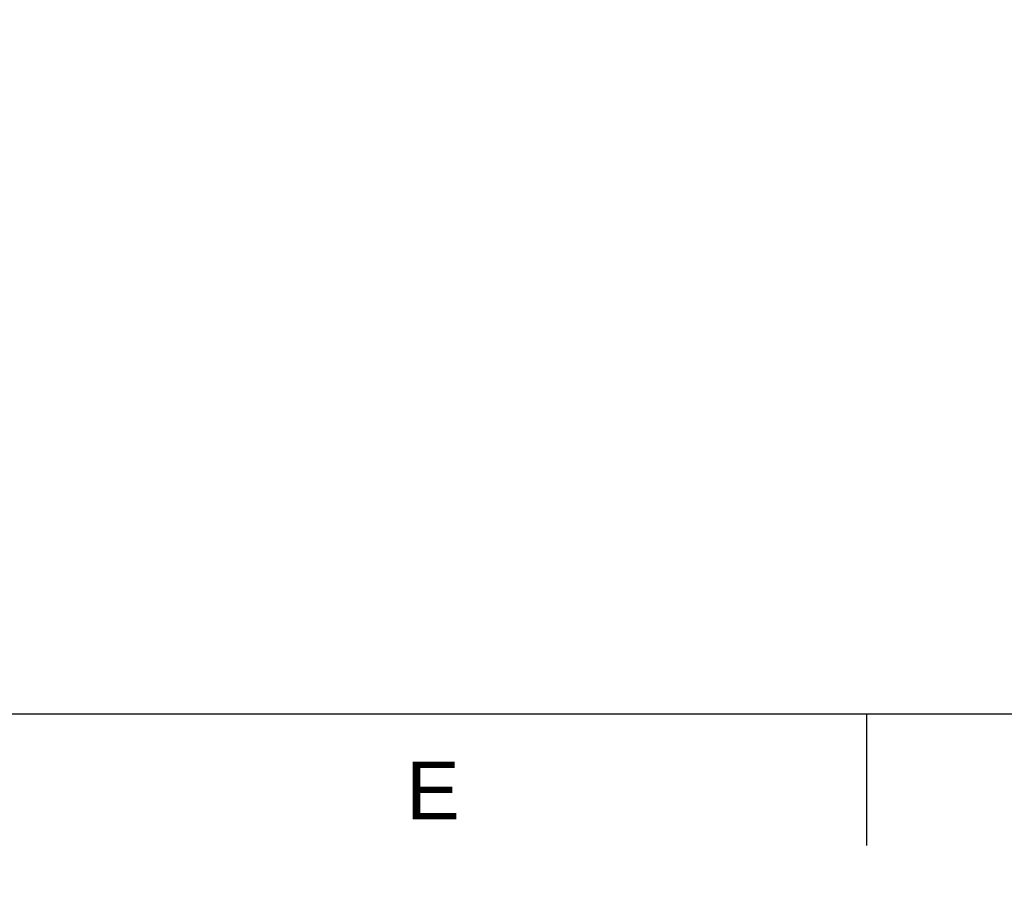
# Model space of a CAD drawing. Header units: millimetres. Extents: x 0 to 419, y 0 to 295.
# Tile 3 of 8: x 158 to 218, y 0 to 52. Entities that reach past the tile are written whole.
import ezdxf
from ezdxf import colors
from ezdxf.entities.mleader import LeaderData, LeaderLine
from ezdxf.math import Vec2, Vec3

# ---------------------------------------------------------------- set-up
doc = ezdxf.new("R2010")
doc.units = ezdxf.units.MM
for name, color, linetype in [('Cartouche', 7, 'Continuous'), ('Marges', 7, 'Continuous'), ('Standard', 7, 'Continuous')]:
    doc.layers.add(name, color=color, linetype=linetype)

# ---------------------------------------------------------------- blocks, each defined once
blk = doc.blocks.new('_Dot')
at = {"color": 0, "linetype": 'ByBlock', "lineweight": -2}
blk.add_line((-0.5, 0), (-1, 0), dxfattribs=at)
at = {"color": 0, "linetype": 'ByBlock', "const_width": 0.5}
blk.add_lwpolyline([(-0.25, 0, 1), (0.25, 0, 1)], format="xyb", close=True, dxfattribs=at)
blk = doc.blocks.new('SE5')
at = {"layer": 'Marges', "insert": (182, 7.087), "char_height": 3.5, "width": 3.71335, "attachment_point": 1}
blk.add_mtext('{\\fArial|b0||i0||c0|p34;\\C7;\\H3.5;\\W1.;E}', dxfattribs=at)
blk = doc.blocks.new('SE4')
at = {"layer": 'Standard'}
blk.add_blockref('SE5', (0, 0), dxfattribs=at)

msp = doc.modelspace()

# ---------------------------------------------------------------- linework, layer by layer
at = {"layer": 'Marges', "color": 7, "linetype": 'Continuous'}
for p, q in [((10, 10), (410, 10)), ((210, 10), (210, 2))]:
    msp.add_line(p, q, dxfattribs=at)

# ---------------------------------------------------------------- block references
msp.add_blockref('SE4', (0, 0))

# ---------------------------------------------------------------- leaders
at = {"layer": 'Cartouche', "color": 7, "linetype": 'Continuous'}
ml = msp.add_multileader_mtext('Standard', dxfattribs=at)
ml.set_content('{\\pxsm0.9;\\fArial|b0||i0||c0|p34;\\W1.;1 / 1\\P}', color=256)
ml.set_leader_properties()
ml.set_arrow_properties(name='DOT')
ml.build(insert=Vec2(0, 0))
ml.multileader.update_dxf_attribs({"leader_type": 0, "dogleg_length": 0, "arrow_head_size": 2})
ctx = ml.context
ctx.base_point, ctx.char_height, ctx.arrow_head_size, ctx.landing_gap_size = Vec3(399.7761, 12.1321), 2, 2, 0.7
ctx.text_align_type = 1
notes = []
notes.append((ctx, [(0, (0, 0, 0), (0, 0), (1, 0), 1, [])]))
ctx.mtext.insert, ctx.mtext.alignment = Vec3(404.0841, 13.1491), 2
at = {"layer": 'Standard', "color": 7, "linetype": 'Continuous'}
ml = msp.add_multileader_mtext('Standard', dxfattribs=at)
ml.set_content('{\\pxsm0.9;\\fArial Narrow|b0||i0||c0|p34;\\W1.;1:5\\P}', color=256)
ml.set_leader_properties()
ml.set_arrow_properties(name='DOT')
ml.build(insert=Vec2(0, 0))
ml.multileader.update_dxf_attribs({"leader_type": 0, "dogleg_length": 0, "arrow_head_size": 2})
ctx = ml.context
ctx.base_point, ctx.char_height, ctx.arrow_head_size, ctx.landing_gap_size = Vec3(397.3593, 51.2078), 2, 2, 0.7
notes.append((ctx, [(0, (0, 0, 0), (0, 0), (1, 0), 1, [])]))
ctx.mtext.insert = Vec3(399.3593, 52.2248)
for ctx, leaders in notes:
    for number, flags, end, landing, length, lines in leaders:
        leader = LeaderData()
        leader.index, (leader.has_last_leader_line, leader.has_dogleg_vector, leader.attachment_direction) = number, flags
        leader.last_leader_point, leader.dogleg_vector, leader.dogleg_length = Vec3(end), Vec3(landing), length
        for number, points, colour, breaks in lines:
            line = LeaderLine()
            line.index, line.vertices, line.color, line.breaks = number, Vec3.list(points), colors.encode_raw_color(colour), breaks
            leader.lines.append(line)
        ctx.leaders.append(leader)

doc.saveas('drawing.dxf')
